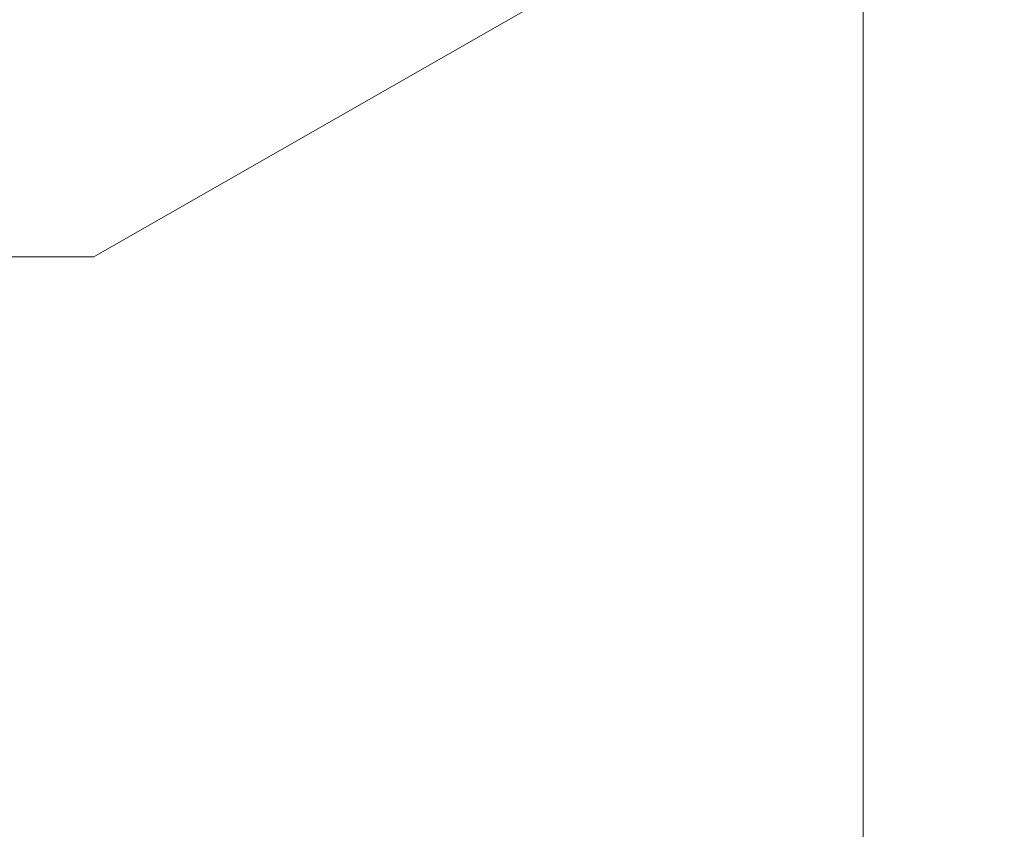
# Model space of a CAD drawing. Header units: inches. Extents: x -79624 to 52587, y -27526 to 10116.
# Tile 90 of 256: x 10253 to 10288, y -15456 to -15428. Entities that reach past the tile are written whole.
import ezdxf

# ---------------------------------------------------------------- set-up
doc = ezdxf.new("R2010")
doc.units = ezdxf.units.IN
doc.header["$MEASUREMENT"] = 0
doc.layers.add('- მექანიკური ნაწილი', color=7, linetype='Continuous', lineweight=18)
doc.layers.add('Dimensioning - General', color=7, linetype='Continuous')
doc.styles.add('GENERATED_STYLE_1', font='txt')
doc.dimstyles.new('GENERATED_STYLE__1', dxfattribs={"dimtxt": 100, "dimasz": 76, "dimexe": 0.18, "dimexo": 0.0625, "dimgap": 0, "dimtad": 0, "dimdec": 0, "dimlfac": 0.1, "dimzin": 0, "dimdsep": 46, "dimtxsty": 'GENERATED_STYLE_1', "dimblk": 'ARROWHEAD_5', "dimblk1": 'ARROWHEAD_5', "dimblk2": 'ARROWHEAD_5', "dimcen": 0.09, "dimse1": 1, "dimse2": 1, "dimclrd": 7, "dimclre": 7, "dimclrt": 7, "dimadec": 0, "dimazin": 0, "dimtfac": 1, "dimtdec": 4, "dimtmove": 0, "dimatfit": 3, "dimfxl": 1, "dimtolj": 1, "dimtzin": 0, "dimarcsym": 0})
doc.dimstyles.new('GENERATED_STYLE__2', dxfattribs={"dimtxt": 100, "dimasz": 76, "dimexe": 0.18, "dimexo": 0.0625, "dimgap": 0, "dimtad": 0, "dimtih": 1, "dimtoh": 1, "dimdec": 0, "dimlfac": 0.1, "dimzin": 0, "dimdsep": 46, "dimtxsty": 'GENERATED_STYLE_1', "dimblk": 'ARROWHEAD_5', "dimblk1": 'ARROWHEAD_5', "dimblk2": 'ARROWHEAD_5', "dimcen": 0.09, "dimse1": 1, "dimse2": 1, "dimclrd": 7, "dimclre": 7, "dimclrt": 7, "dimadec": 0, "dimazin": 0, "dimtfac": 1, "dimtdec": 4, "dimtmove": 0, "dimatfit": 3, "dimfxl": 1, "dimtolj": 1, "dimtzin": 0, "dimarcsym": 0})

# ---------------------------------------------------------------- blocks, each defined once
blk = doc.blocks.new('ARROWHEAD_5')
at = {"linetype": 'Continuous', "lineweight": 0}
blk.add_hatch(color=0, dxfattribs=at).paths.add_polyline_path([(-1, 0.2679), (0, 0), (-1, -0.2679)])
at = {"color": 0, "linetype": 'Continuous', "lineweight": 0}
blk.add_line((0, 0), (-1, 0), dxfattribs=at)
blk = doc.blocks.new('*D249')
at = {"layer": 'Defpoints', "color": 0, "linetype": 'Continuous', "transparency": 16777216}
for p in [(358.556, 209.203), (25258.556, 209.203), (1258.556, -26125.722)]:
    blk.add_point(p, dxfattribs=at)
at = {"layer": 'Dimensioning - General', "color": 7, "linetype": 'Continuous', "lineweight": -2, "transparency": 16777216}
for p, q in [((358.556, 133.203), (358.556, -12795.724)), ((358.556, -26049.722), (358.556, -13148.104))]:
    blk.add_line(p, q, dxfattribs=at)
at = {"layer": 'Dimensioning - General', "color": 7, "linetype": 'Continuous', "lineweight": -2, "transparency": 16777216, "xscale": 76.00000000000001, "yscale": 76.00000000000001, "zscale": 76.00000000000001}
for p, rotation in [((358.556, 209.203), 90), ((358.556, -26125.722), 270)]:
    blk.add_blockref('ARROWHEAD_5', p, dxfattribs=dict(at, rotation=rotation))
at = {"layer": 'Dimensioning - General', "color": 7, "linetype": 'Continuous', "lineweight": 13, "transparency": 16777216, "insert": (358.556, -12971.914), "char_height": 100, "attachment_point": 5, "rotation": 90, "style": 'GENERATED_STYLE_1'}
blk.add_mtext('\\A1;2633', dxfattribs=at)
blk = doc.blocks.new('*D264')
at = {"layer": 'Defpoints', "color": 0, "linetype": 'Continuous', "transparency": 16777216}
for p in [(7428.968, -14429.123), (51186.628, -26125.722), (51186.628, -26425.722)]:
    blk.add_point(p, dxfattribs=at)
at = {"layer": 'Dimensioning - General', "color": 7, "linetype": 'Continuous', "lineweight": -2, "transparency": 16777216}
for p, q in [((7504.968, -26425.722), (29120.843, -26425.722)), ((51110.628, -26425.722), (29468.462, -26425.722))]:
    blk.add_line(p, q, dxfattribs=at)
at = {"layer": 'Dimensioning - General', "color": 7, "linetype": 'Continuous', "lineweight": -2, "transparency": 16777216, "xscale": 76.00000000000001, "yscale": 76.00000000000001, "zscale": 76.00000000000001, "rotation": 180}
blk.add_blockref('ARROWHEAD_5', (7428.968, -26425.722), dxfattribs=at)
at = {"layer": 'Dimensioning - General', "color": 7, "linetype": 'Continuous', "lineweight": -2, "transparency": 16777216, "xscale": 76.00000000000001, "yscale": 76.00000000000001, "zscale": 76.00000000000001}
blk.add_blockref('ARROWHEAD_5', (51186.628, -26425.722), dxfattribs=at)
at = {"layer": 'Dimensioning - General', "color": 7, "linetype": 'Continuous', "lineweight": 13, "transparency": 16777216, "insert": (29294.653, -26425.722), "char_height": 100, "attachment_point": 5, "style": 'GENERATED_STYLE_1'}
blk.add_mtext('\\A1;4376', dxfattribs=at)
blk = doc.blocks.new('*D276')
at = {"layer": 'Defpoints', "color": 0, "linetype": 'Continuous', "transparency": 16777216}
for p in [(7428.968, -14429.123), (51786.628, -14429.123), (4328.728, -18360.584)]:
    blk.add_point(p, dxfattribs=at)
at = {"layer": 'Dimensioning - General', "color": 7, "linetype": 'Continuous', "lineweight": -2, "transparency": 16777216}
for p, q in [((51786.628, -14505.123), (51786.628, -16274.383)), ((51786.628, -18284.584), (51786.628, -16531.526))]:
    blk.add_line(p, q, dxfattribs=at)
at = {"layer": 'Dimensioning - General', "color": 7, "linetype": 'Continuous', "lineweight": -2, "transparency": 16777216, "xscale": 76.00000000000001, "yscale": 76.00000000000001, "zscale": 76.00000000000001}
for p, rotation in [((51786.628, -14429.123), 90), ((51786.628, -18360.584), 270)]:
    blk.add_blockref('ARROWHEAD_5', p, dxfattribs=dict(at, rotation=rotation))
at = {"layer": 'Dimensioning - General', "color": 7, "linetype": 'Continuous', "lineweight": 13, "transparency": 16777216, "insert": (51786.628, -16402.954), "char_height": 100, "attachment_point": 5, "rotation": 90, "style": 'GENERATED_STYLE_1'}
blk.add_mtext('\\A1;393', dxfattribs=at)

msp = doc.modelspace()

# ---------------------------------------------------------------- linework, layer by layer
at = {"layer": '- მექანიკური ნაწილი', "color": 7, "lineweight": 0}
for points in [[(9779.86434, -15274.1942), (10282.8579, -15274.1942), (10282.8579, -15319.10434), (10282.8579, -15355.03245), (10282.8579, -15381.97854), (10282.8579, -15408.92462), (10282.8579, -15435.8707), (10282.8579, -15453.83476), (10282.8579, -15435.8707), (10282.8579, -15408.92462), (10282.8579, -15381.97854), (10282.8579, -15355.03245), (10282.8579, -15319.10434), (10282.8579, -15355.03245), (9779.86434, -15355.03245)], [(10282.8579, -15319.10434), (10282.8579, -15355.03245), (10282.8579, -15381.97854), (10282.8579, -15417.90665), (10282.8579, -15435.8707), (10282.8579, -15453.83476), (10282.8579, -15462.81679), (10282.8579, -15453.83476), (10282.8579, -15435.8707), (10282.8579, -15417.90665), (10282.8579, -15381.97854), (10282.8579, -15355.03245), (10282.8579, -15319.10434)], [(10282.8579, -15319.10434), (10282.8579, -15355.03245), (10282.8579, -15381.97854), (10282.8579, -15417.90665), (10282.8579, -15435.8707), (10282.8579, -15453.83476), (10282.8579, -15462.81679), (10282.8579, -15453.83476), (10282.8579, -15435.8707), (10282.8579, -15417.90665), (10282.8579, -15381.97854), (10282.8579, -15355.03245), (10282.8579, -15319.10434)], [(10282.8579, -15417.90665), (10282.8579, -15435.8707), (10282.8579, -15417.90665)], [(10282.8579, -15435.8707), (10282.8579, -15417.90665), (10282.8579, -15435.8707)], [(10282.8579, -15426.88868), (10282.8579, -15435.8707)], [(10282.8579, -15435.8707), (10282.8579, -15426.88868)], [(10282.8579, -15426.88868), (10282.8579, -15435.8707)], [(10282.8579, -15435.8707), (10282.8579, -15426.88868)], [(10282.8579, -15426.88868), (10282.8579, -15435.8707)], [(10282.8579, -15435.8707), (10282.8579, -15426.88868)], [(10282.8579, -15435.8707), (10282.8579, -15435.8707)], [(10282.8579, -15435.8707), (10282.8579, -15453.83476), (10282.8579, -15435.8707)], [(10282.8579, -15453.83476), (10282.8579, -15435.8707), (10282.8579, -15453.83476)], [(10282.8579, -15435.8707), (10282.8579, -15435.8707)], [(10282.8579, -15435.8707), (10282.8579, -15435.8707)], [(10282.8579, -15435.8707), (10282.8579, -15435.8707)], [(10282.8579, -15435.8707), (10282.8579, -15435.8707)], [(10282.8579, -15435.8707), (10282.8579, -15435.8707)], [(10282.8579, -15453.83476), (10282.8579, -15453.83476)], [(10282.8579, -15453.83476), (10282.8579, -15453.83476)], [(10282.8579, -15453.83476), (10282.8579, -15453.83476)], [(10282.8579, -15453.83476), (10282.8579, -15462.81679), (10282.8579, -15453.83476)], [(10282.8579, -15462.81679), (10282.8579, -15453.83476), (10282.8579, -15462.81679)], [(10282.8579, -15453.83476), (10282.8579, -15453.83476)]]:
    msp.add_lwpolyline(points, dxfattribs=at)
at = {"layer": '- მექანიკური ნაწილი', "lineweight": 0}
for points in [[(10255.91181, -15435.8707), (10318.78601, -15399.94259), (10255.91181, -15435.8707)], [(10246.92979, -15435.8707), (10255.91181, -15435.8707), (10246.92979, -15435.8707)], [(10255.91181, -15435.8707), (10255.91181, -15435.8707)], [(10255.91181, -15435.8707), (10255.91181, -15435.8707)]]:
    msp.add_lwpolyline(points, dxfattribs=at)
at = {"layer": '- მექანიკური ნაწილი', "color": 7, "lineweight": 0}
msp.add_lwpolyline([(10282.8579, -15426.88868), (10282.8579, -15435.8707)], close=True, dxfattribs=at)

# ---------------------------------------------------------------- dimensions: what is measured, and where the dimension line sits
at = {"layer": 'Dimensioning - General', "color": 7, "linetype": 'Continuous', "lineweight": 13}
for base, p1, p2, picture, middle in [((358.55594, 209.20337), (1258.55593, -26125.72241), (25258.55593, 209.20337), '*D249', (358.55594, -12971.91402)), ((51786.62821, -14429.12325), (4328.72843, -18360.58402), (7428.96845, -14429.12325), '*D276', (51786.62821, -16402.95414))]:
    dim = msp.add_linear_dim(base=base, p1=p1, p2=p2, angle=90, dimstyle='GENERATED_STYLE__1', dxfattribs=at)
    dim.commit()
    dim.dimension.update_dxf_attribs({"geometry": picture, "text_midpoint": middle, "dimtype": 160, "text_rotation": 90})
dim = msp.add_linear_dim(base=(51186.62821, -26425.72242), p1=(7428.96845, -14429.12325), p2=(51186.62821, -26125.72241), dimstyle='GENERATED_STYLE__2', dxfattribs=at)
dim.commit()
dim.dimension.update_dxf_attribs({"geometry": '*D264', "text_midpoint": (29294.65282, -26425.72242), "dimtype": 160})

doc.saveas('drawing.dxf')
